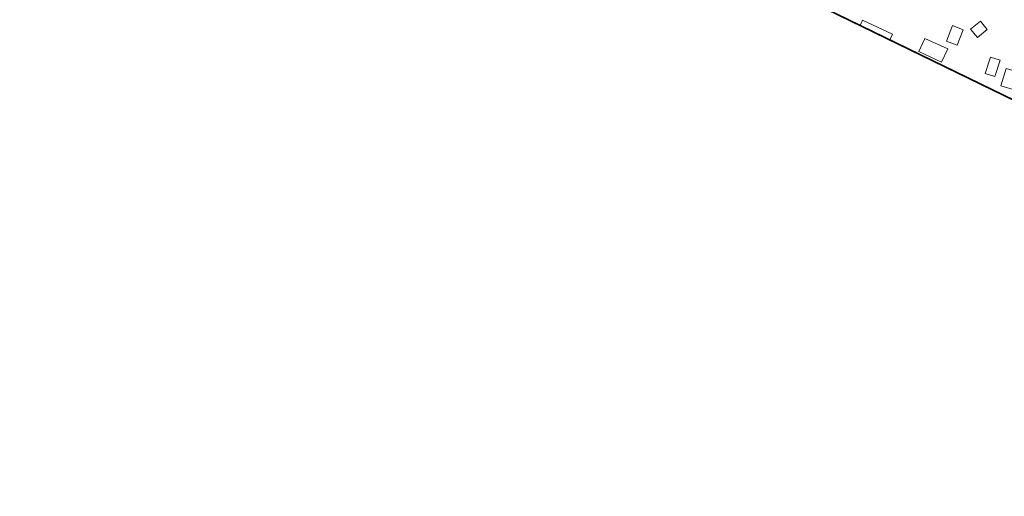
# Model space of a CAD drawing. Header units: metres. Extents: x 1805.4 to 1831.8, y 4163.9 to 4182.5.
# Tile 11 of 26: x 1818.4 to 1821.4, y 4169.6 to 4171.1. Entities that reach past the tile are written whole.
import ezdxf

# ---------------------------------------------------------------- set-up
doc = ezdxf.new("R2010")
doc.units = ezdxf.units.M
for name, color, linetype, lineweight in [('B-XX-OG-BEBOUWING-GV', 253, 'Continuous', 0), ('B-XX-OG-BEBOUWING_OVERBOUWING-GV', 253, 'Continuous', 0), ('B-XX-OG-BEBOUWING_SCHUUR-GV', 253, 'Continuous', 0), ('B-XX-OG-TERREIN_ERF-GV', 253, 'Continuous', 0), ('X-XX-AL-TEKENBLAD-S', 7, 'Continuous', 25)]:
    doc.layers.add(name, color=color, linetype=linetype, lineweight=lineweight)

msp = doc.modelspace()

# ---------------------------------------------------------------- linework, layer by layer
at = {"layer": 'B-XX-OG-BEBOUWING-GV', "flags": 128}
msp.add_lwpolyline([(1821.0083, 4170.9907), (1821.0163, 4171.0081), (1820.926, 4171.05), (1820.9187, 4171.0343)], dxfattribs=at)
at = {"layer": 'B-XX-OG-BEBOUWING_OVERBOUWING-GV', "flags": 128}
for points in [[(1821.1141, 4170.9953), (1821.0958, 4170.9555), (1821.1646, 4170.9238), (1821.1829, 4170.9636)], [(1821.3413, 4170.9292), (1821.3118, 4170.9388), (1821.2957, 4170.8895), (1821.3253, 4170.8799)]]:
    msp.add_lwpolyline(points, close=True, dxfattribs=at)
at = {"layer": 'B-XX-OG-BEBOUWING_SCHUUR-GV', "flags": 128}
for points in [[(1821.2813, 4171.0472), (1821.2519, 4171.0228), (1821.2725, 4170.998), (1821.3019, 4171.0223)], [(1821.2294, 4171.0215), (1821.1974, 4171.0337), (1821.1797, 4170.9874), (1821.2117, 4170.9752)], [(1821.4062, 4170.8908), (1821.3588, 4170.9048), (1821.3432, 4170.8519), (1821.3906, 4170.8379)]]:
    msp.add_lwpolyline(points, close=True, dxfattribs=at)
at = {"layer": 'B-XX-OG-TERREIN_ERF-GV', "flags": 128}
msp.add_lwpolyline([(1820.9187, 4171.0343), (1820.926, 4171.05), (1821.0163, 4171.0081), (1821.0083, 4170.9907)], dxfattribs=at)
at = {"layer": 'X-XX-AL-TEKENBLAD-S', "const_width": 0.005, "flags": 128}
msp.add_lwpolyline([(1819.4035, 4174.3513), (1824.8469, 4171.7054), (1823.8323, 4169.618), (1818.3889, 4172.2639)], close=True, dxfattribs=at)

doc.saveas('drawing.dxf')
